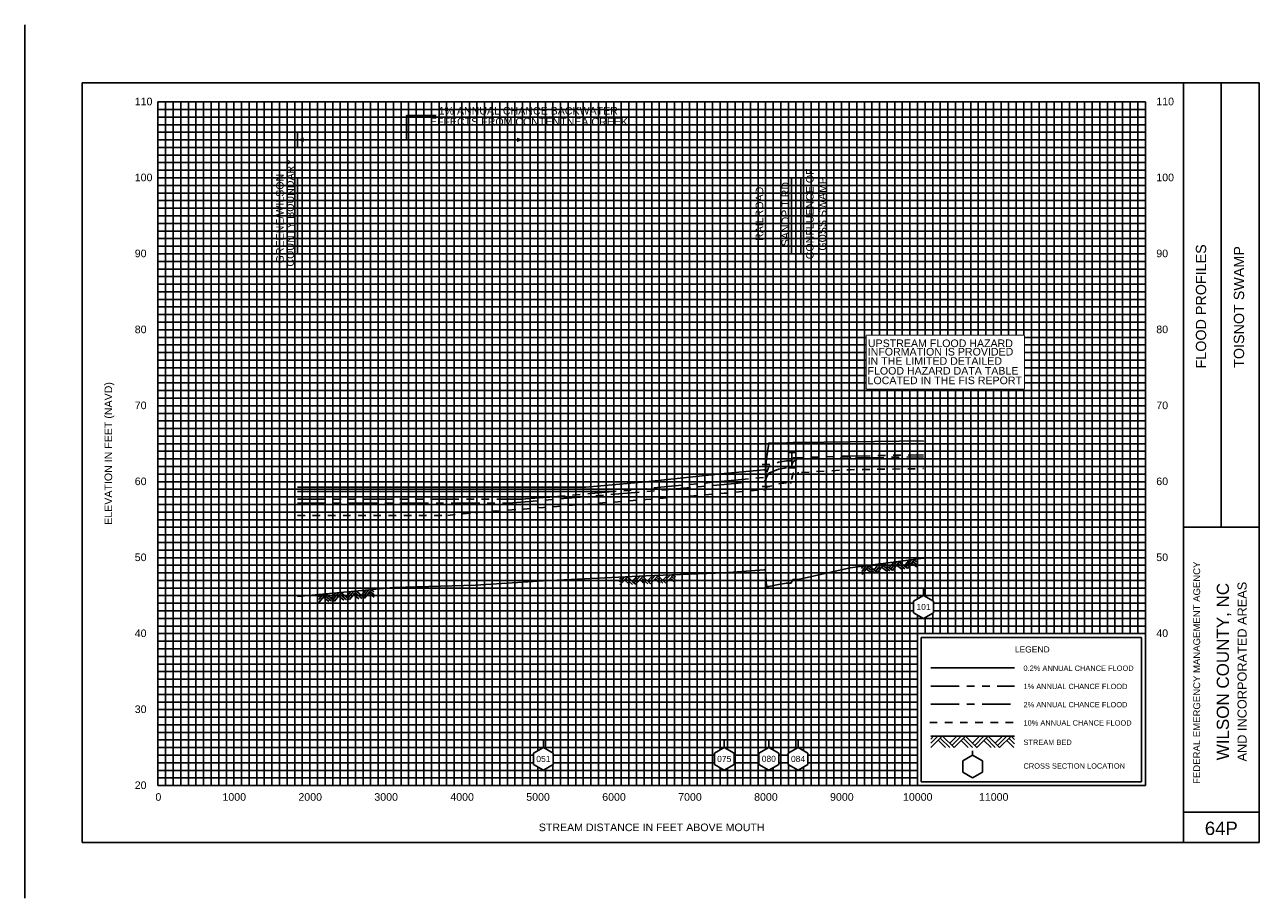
# Model space of a CAD drawing. Header units: inches. Extents: x -35 to 96, y -72 to 21.
# Tile 4 of 13: x -35 to -19, y -2 to 10. Entities that reach past the tile are written whole.
import ezdxf
from ezdxf.enums import TextEntityAlignment as Align

# ---------------------------------------------------------------- set-up
doc = ezdxf.new("R2010")
doc.units = ezdxf.units.IN
doc.header["$LTSCALE"] = 0.3
doc.header["$MEASUREMENT"] = 0
doc.set_wipeout_variables(frame=1)
for name, pattern in [('CENTER', [2, 1.25, -0.25, 0.25, -0.25]), ('DOT', [0.25, 0, -0.25]), ('HIDDEN', [0.375, 0.25, -0.125]), ('PHANTOM', [2.5, 1.25, -0.25, 0.25, -0.25, 0.25, -0.25])]:
    doc.linetypes.add(name, pattern=pattern)
doc.layers.get('0').update_dxf_attribs({"color": 3, "plot": 0})
for name, color, linetype in [('1', 5, 'Continuous'), ('2', 50, 'Continuous'), ('3', 9, 'DOT'), ('7', 7, 'Continuous'), ('ROCK', 7, 'Continuous'), ('STREAM', 5, 'Continuous'), ('STRUCTURE', 30, 'Continuous'), ('TEXT', 255, 'Continuous'), ('WS10', 4, 'HIDDEN'), ('WS100', 5, 'PHANTOM'), ('WS50', 1, 'CENTER'), ('WS500', 1, 'Continuous'), ('XSEC', 7, 'Continuous')]:
    doc.layers.add(name, color=color, linetype=linetype)
doc.styles.add('ARIAL', font='ARIAL.TTF')
doc.styles.get("Standard").update_dxf_attribs({"font": 'romans.shx'})
doc.styles.add('xs', font='ARIAL.TTF')

# ---------------------------------------------------------------- blocks, each defined once
blk = doc.blocks.new('rock')
at = {"layer": 'STREAM'}
for p, q in [((0.171, 0.001), (0.147, -0.023)), ((0.209, 0.001), (0.147, -0.061)), ((0.247, 0.001), (0.147, -0.099)), ((0.251, 0.001), (0.351, -0.099)), ((0.375, 0.001), (0.313, -0.061)), ((0.413, 0.001), (0.332, -0.08)), ((0.451, 0.001), (0.351, -0.099)), ((0.451, 0.001), (0.551, -0.099)), ((0.575, 0.001), (0.513, -0.061)), ((0.613, 0.001), (0.532, -0.08)), ((0.651, 0.001), (0.551, -0.099)), ((0.651, 0.001), (0.751, -0.099)), ((0.776, 0.001), (0.713, -0.061)), ((0.813, 0.001), (0.732, -0.08)), ((0.851, 0.001), (0.751, -0.099)), ((0.851, 0.001), (0.88, -0.028)), ((0.211, -0.034), (0.275, -0.099)), ((0.23, -0.016), (0.313, -0.099)), ((0.413, -0.036), (0.475, -0.099)), ((0.432, -0.018), (0.513, -0.099)), ((0.613, -0.036), (0.676, -0.099)), ((0.632, -0.018), (0.713, -0.099)), ((0.813, -0.036), (0.876, -0.099)), ((0.832, -0.018), (0.88, -0.066))]:
    blk.add_line(p, q, dxfattribs=at)
blk = doc.blocks.new('V_BASE')
blk.add_line((0, 0), (0, 1))
blk = doc.blocks.new('wipeout')
blk.add_wipeout([(0, 0.15), (-0.129917, 0.075), (-0.129917, -0.075), (0, -0.15), (0.129917, -0.075), (0.129917, 0.075)])
blk = doc.blocks.new('xsec')
blk.add_line((0, 0.35), (0, 0.25))
blk.add_blockref('wipeout', (0, 0.1))
for p, q in [((-0.13, 0.175), (0, 0.25)), ((-0.13, 0.025), (-0.13, 0.175)), ((0.13, 0.175), (0, 0.25)), ((0, 0.25), (0, 0.25)), ((0.13, 0.025), (0.13, 0.175)), ((0, -0.05), (-0.13, 0.025)), ((0, -0.05), (0.13, 0.025))]:
    blk.add_line(p, q)
blk = doc.blocks.new('bar')
blk.add_line((-0.05, 0), (0.05, 0))

msp = doc.modelspace()

# ---------------------------------------------------------------- linework, layer by layer
at = {"layer": '1', "color": 8}
msp.add_line((-35.336, 10), (-35.336, -1.5), dxfattribs=at)
at = {"layer": '1'}
for p, q in [((-34.581, 9.234), (-34.581, -0.766)), ((-19.081, 9.234), (-34.581, 9.234)), ((-20.081, -0.766), (-20.081, 9.234)), ((-19.581, 3.384), (-19.581, 9.234)), ((-19.081, -0.766), (-19.081, 9.234)), ((-20.081, 3.384), (-19.081, 3.384)), ((-20.081, -0.366), (-19.081, -0.366)), ((-34.581, -0.766), (-34.581, -0.766)), ((-34.581, -0.766), (-19.081, -0.766))]:
    msp.add_line(p, q, dxfattribs=at)
at = {"layer": '2', "color": 50}
for p, q in [((-33.581, -0.016), (-33.581, 8.984)), ((-33.581, 8.984), (-20.581, 8.984)), ((-32.581, -0.016), (-32.581, 8.984)), ((-31.581, -0.016), (-31.581, 8.984)), ((-30.581, -0.016), (-30.581, 8.984)), ((-29.581, -0.016), (-29.581, 8.984)), ((-28.581, -0.016), (-28.581, 8.984)), ((-27.581, -0.016), (-27.581, 8.984)), ((-26.581, -0.016), (-26.581, 8.984)), ((-25.581, -0.016), (-25.581, 8.984)), ((-24.581, -0.016), (-24.581, 8.984)), ((-23.581, -0.016), (-23.581, 8.984)), ((-20.581, -0.016), (-20.581, 8.984)), ((-33.581, 6.984), (-20.581, 6.984)), ((-33.581, 5.984), (-20.581, 5.984)), ((-33.581, 4.984), (-20.581, 4.984)), ((-33.581, 3.984), (-20.581, 3.984)), ((-33.581, 2.984), (-20.581, 2.984)), ((-33.581, 1.984), (-20.581, 1.984)), ((-33.581, 0.984), (-23.581, 0.984)), ((-33.581, -0.016), (-20.581, -0.016))]:
    msp.add_line(p, q, dxfattribs=at)
at = {"layer": '2', "color": 50, "linetype": 'Continuous'}
for p, q in [((-22.581, 1.984), (-22.581, 8.984)), ((-21.581, 1.984), (-21.581, 8.984)), ((-33.581, 7.984), (-20.581, 7.984))]:
    msp.add_line(p, q, dxfattribs=at)
at = {"layer": '3', "color": 8, "linetype": 'Continuous'}
for p, q in [((-33.481, -0.016), (-33.481, 8.984)), ((-33.381, -0.016), (-33.381, 8.984)), ((-33.281, -0.016), (-33.281, 8.984)), ((-33.181, -0.016), (-33.181, 8.984)), ((-33.081, -0.016), (-33.081, 8.984)), ((-32.981, -0.016), (-32.981, 8.984)), ((-32.881, -0.016), (-32.881, 8.984)), ((-32.781, -0.016), (-32.781, 8.984)), ((-32.681, -0.016), (-32.681, 8.984)), ((-32.481, -0.016), (-32.481, 8.984)), ((-32.381, -0.016), (-32.381, 8.984)), ((-32.281, -0.016), (-32.281, 8.984)), ((-32.181, -0.016), (-32.181, 8.984)), ((-32.081, -0.016), (-32.081, 8.984)), ((-31.981, -0.016), (-31.981, 8.984)), ((-31.881, -0.016), (-31.881, 8.984)), ((-31.781, -0.016), (-31.781, 8.984)), ((-31.681, -0.016), (-31.681, 8.984)), ((-31.481, -0.016), (-31.481, 8.984)), ((-31.381, -0.016), (-31.381, 8.984)), ((-31.281, -0.016), (-31.281, 8.984)), ((-31.181, -0.016), (-31.181, 8.984)), ((-31.081, -0.016), (-31.081, 8.984)), ((-30.981, -0.016), (-30.981, 8.984)), ((-30.881, -0.016), (-30.881, 8.984)), ((-30.781, -0.016), (-30.781, 8.984)), ((-30.681, -0.016), (-30.681, 8.984)), ((-30.481, -0.016), (-30.481, 8.984)), ((-30.381, -0.016), (-30.381, 8.984)), ((-30.281, -0.016), (-30.281, 8.984)), ((-30.181, -0.016), (-30.181, 8.984)), ((-30.081, -0.016), (-30.081, 8.984)), ((-29.981, -0.016), (-29.981, 8.984)), ((-29.881, -0.016), (-29.881, 8.984)), ((-29.781, -0.016), (-29.781, 8.984)), ((-29.681, -0.016), (-29.681, 8.984)), ((-29.481, -0.016), (-29.481, 8.984)), ((-29.381, -0.016), (-29.381, 8.984)), ((-29.281, -0.016), (-29.281, 8.984)), ((-29.181, -0.016), (-29.181, 8.984)), ((-29.081, -0.016), (-29.081, 8.984)), ((-28.981, -0.016), (-28.981, 8.984)), ((-28.881, -0.016), (-28.881, 8.984)), ((-28.781, -0.016), (-28.781, 8.984)), ((-28.681, -0.016), (-28.681, 8.984)), ((-28.481, -0.016), (-28.481, 8.984)), ((-28.381, -0.016), (-28.381, 8.984)), ((-28.281, -0.016), (-28.281, 8.984)), ((-28.181, -0.016), (-28.181, 8.984)), ((-28.081, -0.016), (-28.081, 8.984)), ((-27.981, -0.016), (-27.981, 8.984)), ((-27.881, -0.016), (-27.881, 8.984)), ((-27.781, -0.016), (-27.781, 8.984)), ((-27.681, -0.016), (-27.681, 8.984)), ((-27.481, -0.016), (-27.481, 8.984)), ((-27.381, -0.016), (-27.381, 8.984)), ((-27.281, -0.016), (-27.281, 8.984)), ((-27.181, -0.016), (-27.181, 8.984)), ((-27.081, -0.016), (-27.081, 8.984)), ((-26.981, -0.016), (-26.981, 8.984)), ((-26.881, -0.016), (-26.881, 8.984)), ((-26.781, -0.016), (-26.781, 8.984)), ((-26.681, -0.016), (-26.681, 8.984)), ((-26.481, -0.016), (-26.481, 8.984)), ((-26.381, -0.016), (-26.381, 8.984)), ((-26.281, -0.016), (-26.281, 8.984)), ((-26.181, -0.016), (-26.181, 8.984)), ((-26.081, -0.016), (-26.081, 8.984)), ((-25.981, -0.016), (-25.981, 8.984)), ((-25.881, -0.016), (-25.881, 8.984)), ((-25.781, -0.016), (-25.781, 8.984)), ((-25.681, -0.016), (-25.681, 8.984)), ((-25.481, -0.016), (-25.481, 8.984)), ((-25.381, -0.016), (-25.381, 8.984)), ((-25.281, -0.016), (-25.281, 8.984)), ((-25.181, -0.016), (-25.181, 8.984)), ((-25.081, -0.016), (-25.081, 8.984)), ((-24.981, -0.016), (-24.981, 8.984)), ((-24.881, -0.016), (-24.881, 8.984)), ((-24.781, -0.016), (-24.781, 8.984)), ((-24.681, -0.016), (-24.681, 8.984)), ((-24.481, -0.016), (-24.481, 8.984)), ((-24.381, -0.016), (-24.381, 8.984)), ((-24.281, -0.016), (-24.281, 8.984)), ((-24.181, -0.016), (-24.181, 8.984)), ((-24.081, -0.016), (-24.081, 8.984)), ((-23.981, -0.016), (-23.981, 8.984)), ((-23.881, -0.016), (-23.881, 8.984)), ((-23.781, -0.016), (-23.781, 8.984)), ((-23.681, -0.016), (-23.681, 8.984)), ((-23.481, 1.984), (-23.481, 8.984)), ((-23.381, 1.984), (-23.381, 8.984)), ((-23.281, 1.984), (-23.281, 8.984)), ((-23.181, 1.984), (-23.181, 8.984)), ((-23.081, 1.984), (-23.081, 8.984)), ((-22.981, 1.984), (-22.981, 8.984)), ((-22.881, 1.984), (-22.881, 8.984)), ((-22.781, 1.984), (-22.781, 8.984)), ((-22.681, 1.984), (-22.681, 8.984)), ((-22.481, 1.984), (-22.481, 8.984)), ((-22.381, 1.984), (-22.381, 8.984)), ((-22.281, 1.984), (-22.281, 8.984)), ((-22.181, 1.984), (-22.181, 8.984)), ((-22.081, 1.984), (-22.081, 8.984)), ((-21.981, 1.984), (-21.981, 8.984)), ((-21.881, 1.984), (-21.881, 8.984)), ((-21.781, 1.984), (-21.781, 8.984)), ((-21.681, 1.984), (-21.681, 8.984)), ((-21.481, 1.984), (-21.481, 8.984)), ((-21.381, 1.984), (-21.381, 8.984)), ((-21.281, 1.984), (-21.281, 8.984)), ((-21.181, 1.984), (-21.181, 8.984)), ((-21.081, 1.984), (-21.081, 8.984)), ((-20.981, 1.984), (-20.981, 8.984)), ((-20.881, 1.984), (-20.881, 8.984)), ((-20.781, 1.984), (-20.781, 8.984)), ((-20.681, 1.984), (-20.681, 8.984)), ((-33.581, 8.884), (-20.581, 8.884)), ((-33.581, 8.784), (-20.581, 8.784)), ((-33.581, 8.684), (-20.581, 8.684)), ((-33.581, 8.584), (-20.581, 8.584)), ((-33.581, 8.484), (-20.581, 8.484)), ((-33.581, 8.384), (-20.581, 8.384)), ((-33.581, 8.284), (-20.581, 8.284)), ((-33.581, 8.184), (-20.581, 8.184)), ((-33.581, 8.084), (-20.581, 8.084)), ((-33.581, 7.884), (-20.581, 7.884)), ((-33.581, 7.784), (-20.581, 7.784)), ((-33.581, 7.684), (-20.581, 7.684)), ((-33.581, 7.584), (-20.581, 7.584)), ((-33.581, 7.484), (-20.581, 7.484)), ((-33.581, 7.384), (-20.581, 7.384)), ((-33.581, 7.284), (-20.581, 7.284)), ((-33.581, 7.184), (-20.581, 7.184)), ((-33.581, 7.084), (-20.581, 7.084)), ((-33.581, 6.884), (-20.581, 6.884)), ((-33.581, 6.784), (-20.581, 6.784)), ((-33.581, 6.684), (-20.581, 6.684)), ((-33.581, 6.584), (-20.581, 6.584)), ((-33.581, 6.484), (-20.581, 6.484)), ((-33.581, 6.384), (-20.581, 6.384)), ((-33.581, 6.284), (-20.581, 6.284)), ((-33.581, 6.184), (-20.581, 6.184)), ((-33.581, 6.084), (-20.581, 6.084)), ((-33.581, 5.884), (-20.581, 5.884)), ((-33.581, 5.784), (-20.581, 5.784)), ((-33.581, 5.684), (-20.581, 5.684)), ((-33.581, 5.584), (-20.581, 5.584)), ((-33.581, 5.484), (-20.581, 5.484)), ((-33.581, 5.384), (-20.581, 5.384)), ((-33.581, 5.284), (-20.581, 5.284)), ((-33.581, 5.184), (-20.581, 5.184)), ((-33.581, 5.084), (-20.581, 5.084)), ((-33.581, 4.884), (-20.581, 4.884)), ((-33.581, 4.784), (-20.581, 4.784)), ((-33.581, 4.684), (-20.581, 4.684)), ((-33.581, 4.584), (-20.581, 4.584)), ((-33.581, 4.484), (-20.581, 4.484)), ((-33.581, 4.384), (-20.581, 4.384)), ((-33.581, 4.284), (-20.581, 4.284)), ((-33.581, 4.184), (-20.581, 4.184)), ((-33.581, 4.084), (-20.581, 4.084)), ((-33.581, 3.884), (-20.581, 3.884)), ((-33.581, 3.784), (-20.581, 3.784)), ((-33.581, 3.684), (-20.581, 3.684)), ((-33.581, 3.584), (-20.581, 3.584)), ((-33.581, 3.484), (-20.581, 3.484)), ((-33.581, 3.384), (-20.581, 3.384)), ((-33.581, 3.284), (-20.581, 3.284)), ((-33.581, 3.184), (-20.581, 3.184)), ((-33.581, 3.084), (-20.581, 3.084)), ((-33.581, 2.884), (-20.581, 2.884)), ((-33.581, 2.784), (-20.581, 2.784)), ((-33.581, 2.684), (-20.581, 2.684)), ((-33.581, 2.584), (-20.581, 2.584)), ((-33.581, 2.484), (-20.581, 2.484)), ((-33.581, 2.384), (-20.581, 2.384)), ((-33.581, 2.284), (-20.581, 2.284)), ((-33.581, 2.184), (-20.581, 2.184)), ((-33.581, 2.084), (-20.581, 2.084)), ((-33.581, 1.884), (-23.581, 1.884)), ((-33.581, 1.784), (-23.581, 1.784)), ((-33.581, 1.684), (-23.581, 1.684)), ((-33.581, 1.584), (-23.581, 1.584)), ((-33.581, 1.484), (-23.581, 1.484)), ((-33.581, 1.384), (-23.581, 1.384)), ((-33.581, 1.284), (-23.581, 1.284)), ((-33.581, 1.184), (-23.581, 1.184)), ((-33.581, 1.084), (-23.581, 1.084)), ((-33.581, 0.884), (-23.581, 0.884)), ((-33.581, 0.784), (-23.581, 0.784)), ((-33.581, 0.684), (-23.581, 0.684)), ((-33.581, 0.584), (-23.581, 0.584)), ((-33.581, 0.484), (-23.581, 0.484)), ((-33.581, 0.384), (-23.581, 0.384)), ((-33.581, 0.284), (-23.581, 0.284)), ((-33.581, 0.184), (-23.581, 0.184)), ((-33.581, 0.084), (-23.581, 0.084))]:
    msp.add_line(p, q, dxfattribs=at)
at = {"layer": '7'}
for p, q in [((-22.856, 0.384), (-22.986, 0.309)), ((-22.856, 0.384), (-22.856, 0.442)), ((-22.726, 0.309), (-22.856, 0.384)), ((-22.986, 0.309), (-22.986, 0.159)), ((-22.986, 0.309), (-22.986, 0.309)), ((-22.726, 0.159), (-22.726, 0.309)), ((-22.986, 0.159), (-22.856, 0.084)), ((-22.856, 0.084), (-22.726, 0.159))]:
    msp.add_line(p, q, dxfattribs=at)
at = {"layer": 'STREAM'}
for p, q in [((-23.369, 0.634), (-23.406, 0.597)), ((-23.313, 0.634), (-23.406, 0.541)), ((-23.256, 0.634), (-23.406, 0.484)), ((-23.406, 0.634), (-22.306, 0.634)), ((-23.31, 0.581), (-23.213, 0.484)), ((-23.281, 0.609), (-23.157, 0.484)), ((-23.25, 0.634), (-23.1, 0.484)), ((-23.063, 0.634), (-23.157, 0.541)), ((-23.007, 0.634), (-23.128, 0.513)), ((-22.95, 0.634), (-23.1, 0.484)), ((-23.007, 0.578), (-22.913, 0.484)), ((-22.978, 0.606), (-22.857, 0.484)), ((-22.95, 0.634), (-22.8, 0.484)), ((-22.763, 0.634), (-22.857, 0.541)), ((-22.707, 0.634), (-22.828, 0.513)), ((-22.653, 0.632), (-22.803, 0.482)), ((-22.707, 0.578), (-22.613, 0.484)), ((-22.678, 0.606), (-22.557, 0.484)), ((-22.65, 0.634), (-22.5, 0.484)), ((-22.463, 0.634), (-22.557, 0.541)), ((-22.407, 0.634), (-22.528, 0.513)), ((-22.35, 0.634), (-22.5, 0.484)), ((-22.407, 0.578), (-22.313, 0.484)), ((-22.378, 0.606), (-22.306, 0.534)), ((-22.35, 0.634), (-22.306, 0.59))]:
    msp.add_line(p, q, dxfattribs=at)
msp.add_lwpolyline([(-31.745, 2.473), (-31.744, 2.473)], dxfattribs=at)
at = {"layer": 'STRUCTURE'}
for p, q in [((-25.234, 4.167), (-25.234, 4.367)), ((-25.576, 3.92), (-25.576, 4.21))]:
    msp.add_line(p, q, dxfattribs=at)
at = {"layer": 'TEXT'}
for p, q in [((-30.308, 8.483), (-30.308, 8.806)), ((-29.919, 8.806), (-30.308, 8.806)), ((-31.746, 8.584), (-31.746, 8.384)), ((-28.853, 8.484), (-31.666, 8.484)), ((-28.781, 8.584), (-28.781, 8.384)), ((-20.631, 1.934), (-23.531, 1.934)), ((-23.531, 1.934), (-23.531, 0.034)), ((-20.631, 0.034), (-20.631, 1.934)), ((-23.531, 0.034), (-20.631, 0.034)), ((-23.531, 0.034), (-23.531, 0.034))]:
    msp.add_line(p, q, dxfattribs=at)
msp.add_lwpolyline([(-24.251, 5.908), (-22.178, 5.908), (-22.178, 5.208), (-24.251, 5.208)], close=True, dxfattribs=at)
msp.add_lwpolyline([(-31.745, 3.857), (-27.568, 3.857)], dxfattribs=at)
for points in [[(-31.664, 8.514), (-31.664, 8.454), (-31.739, 8.484)], [(-28.854, 8.514), (-28.854, 8.454), (-28.779, 8.484)]]:
    msp.add_solid(points, dxfattribs=at)
at = {"layer": 'WS10'}
msp.add_line((-23.421, 0.814), (-22.321, 0.814), dxfattribs=at)
at = {"layer": 'WS10', "flags": 128}
msp.add_lwpolyline([(-29.767, 3.541), (-29.4, 3.578), (-29.4, 3.578), (-28.507, 3.644), (-28.507, 3.644), (-27.158, 3.748), (-27.158, 3.748), (-26.126, 3.831), (-26.126, 3.831), (-25.601, 3.878), (-25.601, 3.878), (-25.581, 3.892), (-25.581, 3.892), (-25.571, 3.914), (-25.571, 3.914), (-25.539, 3.919), (-25.539, 3.919), (-25.412, 3.956), (-25.412, 3.956), (-25.306, 3.97), (-25.306, 3.97), (-25.248, 3.97), (-25.248, 3.97), (-25.22, 4.098), (-25.22, 4.098), (-25.154, 4.102), (-25.154, 4.102), (-24.469, 4.142), (-24.469, 4.142), (-23.502, 4.157), (-23.502, 4.157)], dxfattribs=at)
at = {"layer": 'WS10'}
msp.add_lwpolyline([(-31.745, 3.541), (-29.767, 3.541)], dxfattribs=at)
at = {"layer": 'WS100'}
msp.add_line((-23.406, 1.294), (-22.306, 1.294), dxfattribs=at)
at = {"layer": 'WS100', "flags": 128}
msp.add_lwpolyline([(-28.795, 3.752), (-28.507, 3.775), (-28.507, 3.775), (-27.158, 3.891), (-27.158, 3.891), (-26.126, 3.991), (-26.126, 3.991), (-25.601, 4.04), (-25.601, 4.04), (-25.581, 4.04), (-25.581, 4.04), (-25.571, 4.096), (-25.571, 4.096), (-25.539, 4.184), (-25.539, 4.184), (-25.412, 4.24), (-25.412, 4.24), (-25.306, 4.258), (-25.306, 4.258), (-25.248, 4.258), (-25.248, 4.258), (-25.22, 4.3), (-25.22, 4.3), (-25.154, 4.3), (-25.154, 4.3), (-24.469, 4.322), (-24.469, 4.322), (-23.502, 4.339), (-23.502, 4.339)], dxfattribs=at)
at = {"layer": 'WS100'}
msp.add_lwpolyline([(-31.745, 3.752), (-28.795, 3.752)], dxfattribs=at)
at = {"layer": 'WS50'}
msp.add_line((-23.406, 1.054), (-22.306, 1.054), dxfattribs=at)
at = {"layer": 'WS50', "flags": 128}
msp.add_lwpolyline([(-28.963, 3.702), (-28.507, 3.738), (-28.507, 3.738), (-27.158, 3.853), (-27.158, 3.853), (-26.126, 3.947), (-26.126, 3.947), (-25.601, 3.996), (-25.601, 3.996), (-25.581, 3.996), (-25.581, 3.996), (-25.571, 4.043), (-25.571, 4.043), (-25.539, 4.097), (-25.539, 4.097), (-25.412, 4.149), (-25.412, 4.149), (-25.306, 4.167), (-25.306, 4.167), (-25.248, 4.167), (-25.248, 4.167), (-25.22, 4.251), (-25.22, 4.251), (-25.154, 4.28), (-25.154, 4.28), (-24.469, 4.297), (-24.469, 4.297), (-23.502, 4.312), (-23.502, 4.312)], dxfattribs=at)
at = {"layer": 'WS50'}
msp.add_lwpolyline([(-31.745, 3.702), (-28.963, 3.702)], dxfattribs=at)
at = {"layer": 'WS500'}
msp.add_line((-23.406, 1.534), (-22.306, 1.534), dxfattribs=at)
for points in [[(-27.946, 3.914), (-27.158, 3.984), (-27.158, 3.984), (-26.126, 4.094), (-26.126, 4.094), (-25.601, 4.141), (-25.601, 4.141), (-25.581, 4.141), (-25.581, 4.141), (-25.571, 4.284), (-25.571, 4.284), (-25.539, 4.492), (-25.539, 4.492), (-25.412, 4.493), (-25.412, 4.493), (-25.306, 4.494), (-25.306, 4.494), (-25.248, 4.495), (-25.248, 4.495), (-25.22, 4.498), (-25.22, 4.498), (-25.154, 4.5), (-25.154, 4.5), (-24.469, 4.507), (-24.469, 4.507), (-23.502, 4.522), (-23.502, 4.522)], [(-31.745, 3.914), (-27.946, 3.914)]]:
    msp.add_lwpolyline(points, dxfattribs=at)

# ---------------------------------------------------------------- block references
at = {"layer": 'ROCK', "color": 1}
for p, rotation in [((-24.469, 2.844), 7.360344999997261), ((-27.65, 2.717), 2.446635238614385), ((-31.617, 2.479), 5.419696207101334)]:
    msp.add_blockref('rock', p, dxfattribs=dict(at, rotation=rotation))
at = {"layer": 'STRUCTURE'}
for p in [(-25.234, 4.367), (-25.576, 4.21), (-25.234, 4.167), (-25.576, 3.92)]:
    msp.add_blockref('bar', p, dxfattribs=at)
at = {"layer": 'TEXT'}
for p in [(-31.745, 6.985), (-25.583, 6.985), (-25.238, 6.985), (-25.119, 6.982)]:
    msp.add_blockref('V_BASE', p, dxfattribs=at)

# ---------------------------------------------------------------- texts
at = {"layer": 'TEXT', "style": 'ARIAL'}
for s, height, p in [(' 110', 0.1, (-33.926, 8.939)), (' 110', 0.1, (-20.476, 8.939)), (' 100', 0.1, (-33.926, 7.939)), (' 100', 0.1, (-20.476, 7.939)), (' 90', 0.1, (-33.926, 6.939)), (' 90', 0.1, (-20.476, 6.939)), (' 80', 0.1, (-33.926, 5.939)), (' 80', 0.1, (-20.476, 5.939)), (' 70', 0.1, (-33.926, 4.939)), (' 70', 0.1, (-20.476, 4.939)), (' 60', 0.1, (-33.926, 3.939)), (' 60', 0.1, (-20.476, 3.939)), (' 50', 0.1, (-33.926, 2.939)), (' 50', 0.1, (-20.476, 2.939)), (' 40', 0.1, (-33.926, 1.939)), (' 40', 0.1, (-20.476, 1.939)), ('LEGEND', 0.08, (-22.3, 1.736)), ('0.2% ANNUAL CHANCE FLOOD', 0.07, (-22.186, 1.494)), ('1% ANNUAL CHANCE FLOOD', 0.07, (-22.186, 1.254)), (' 30', 0.1, (-33.926, 0.939)), ('2% ANNUAL CHANCE FLOOD', 0.07, (-22.186, 1.014)), ('10% ANNUAL CHANCE FLOOD', 0.07, (-22.186, 0.774)), ('STREAM BED', 0.07, (-22.186, 0.519)), ('CROSS SECTION LOCATION', 0.07, (-22.186, 0.207)), (' 20', 0.1, (-33.926, -0.061))]:
    msp.add_text(s, height=height, dxfattribs=at).set_placement(p)
for s, height, p in [('1%%% ANNUAL CHANCE BACKWATER', 0.1, (-28.706, 8.817)), ('EFFECTS FROM CONTENTNEA CREEK', 0.1, (-28.697, 8.673)), ('0', 0.1, (-33.576, -0.216)), ('1000', 0.1, (-32.577, -0.216)), ('2000', 0.1, (-31.577, -0.216)), ('3000', 0.1, (-30.577, -0.216)), ('4000', 0.1, (-29.577, -0.216)), ('5000', 0.1, (-28.577, -0.216)), ('6000', 0.1, (-27.577, -0.216)), ('7000', 0.1, (-26.577, -0.216)), ('8000', 0.1, (-25.577, -0.216)), ('9000', 0.1, (-24.577, -0.216)), ('10000', 0.1, (-23.578, -0.216)), ('11000', 0.1, (-22.578, -0.216)), ('64P', 0.175, (-19.581, -0.666)), ('STREAM DISTANCE IN FEET ABOVE MOUTH', 0.1, (-27.081, -0.616))]:
    msp.add_text(s, height=height, dxfattribs=at).set_placement(p, align=Align.CENTER)
for s, p in [(' COUNTY BOUNDARY', (-31.789, 8.236)), ('GREENE/WILSON ', (-31.926, 8.076)), ('RAILROAD', (-25.612, 7.868)), ('SANDPIT RD', (-25.271, 7.929))]:
    msp.add_text(s, height=0.1, rotation=90, dxfattribs=at).set_placement(p, align=Align.RIGHT)
for s, height, p in [('TOISNOT SWAMP', 0.135, (-19.281, 6.284)), ('WILSON COUNTY, NC', 0.16, (-19.481, 1.484)), ('AND INCORPORATED AREAS', 0.12, (-19.248, 1.484))]:
    msp.add_text(s, height=height, rotation=90, dxfattribs=at).set_placement(p, align=Align.CENTER)
for s, height, p in [('FLOOD PROFILES', 0.135, (-19.781, 5.475)), ('ELEVATION IN FEET (NAVD)', 0.1, (-34.185, 3.417)), ('FEDERAL EMERGENCY MANAGEMENT AGENCY', 0.09, (-19.86, 0.006))]:
    msp.add_text(s, height=height, rotation=90, dxfattribs=at).set_placement(p)
at = {"layer": 'TEXT', "insert": (-25.049, 6.714), "char_height": 0.1, "width": 1.57934, "attachment_point": 1, "rotation": 90}
msp.add_mtext('\\pi0.19871;{\\fArial|b0|i0|c0|p34;CONFLUENCE OF \\P\\pi0.31129;GOSS SWAMP}', dxfattribs=at)

# ---------------------------------------------------------------- next in the draw order: block references
at = {"layer": 'XSEC', "color": 3}
for p in [(-23.502, 2.235), (-28.507, 0.235), (-26.126, 0.235), (-25.539, 0.235), (-25.154, 0.235)]:
    msp.add_blockref('xsec', p, dxfattribs=at)

# ---------------------------------------------------------------- next in the draw order: wipeouts: each hides what was drawn before it
msp.add_wipeout([(-24.251, 5.908), (-22.178, 5.908), (-22.178, 5.208), (-24.251, 5.208), (-24.251, 5.907)]).dxf.layer = 'TEXT'

# ---------------------------------------------------------------- next in the draw order: linework, layer by layer
at = {"layer": 'STREAM', "flags": 128}
msp.add_lwpolyline([(-31.744, 2.473), (-30.477, 2.59), (-29.4, 2.624), (-28.507, 2.68), (-27.158, 2.745), (-26.126, 2.786), (-25.601, 2.822), (-25.581, 2.822), (-25.571, 2.605), (-25.539, 2.605), (-25.412, 2.63), (-25.306, 2.649), (-25.248, 2.649), (-25.22, 2.697), (-25.154, 2.697), (-24.469, 2.851), (-23.502, 2.976), (-23.502, 2.976)], dxfattribs=at)

# ---------------------------------------------------------------- next in the draw order: texts
at = {"layer": 'TEXT', "style": 'ARIAL'}
for s, p in [('UPSTREAM FLOOD HAZARD   ', (-23.221, 5.756)), ('INFORMATION IS PROVIDED ', (-23.259, 5.645)), ('IN THE LIMITED DETAILED', (-23.353, 5.523)), ('FLOOD HAZARD DATA TABLE', (-23.246, 5.394)), ('LOCATED IN THE FIS REPORT', (-23.222, 5.268))]:
    msp.add_text(s, height=0.1, dxfattribs=at).set_placement(p, align=Align.CENTER)
at = {"layer": 'TEXT', "style": 'xs'}
for s, p in [('101', (-23.502, 2.335)), ('051', (-28.507, 0.335)), ('075', (-26.126, 0.335)), ('080', (-25.539, 0.336)), ('084', (-25.154, 0.335))]:
    msp.add_text(s, height=0.08, dxfattribs=at).set_placement(p, align=Align.MIDDLE_CENTER)

doc.saveas('drawing.dxf')
